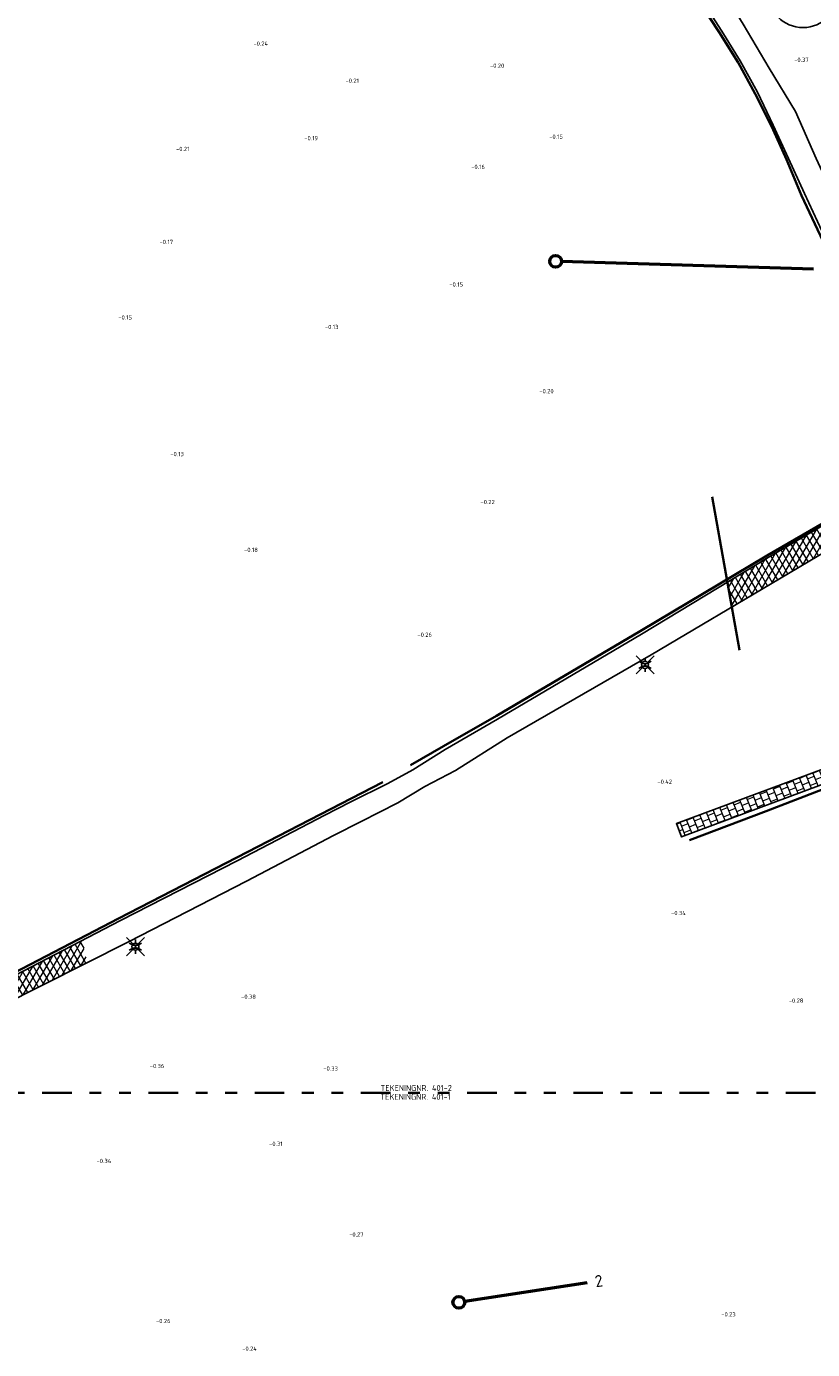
# Model space of a CAD drawing. Header units: metres. Extents: x 108651 to 109770, y 520801 to 521818.
# Tile 48 of 66: x 109278 to 109345, y 521217 to 521329. Entities that reach past the tile are written whole.
import ezdxf
from ezdxf.enums import TextEntityAlignment as Align

# ---------------------------------------------------------------- set-up
doc = ezdxf.new("R2010")
doc.units = ezdxf.units.M
doc.linetypes.add('AL-TEKENBLADGRENS-SO', pattern=[11.5, 2.5, -1.5, 1, -1.5, 1, -1.5, 2.5])
for name, color, linetype, lineweight in [('B-WE-GR-BOOM-S', 253, 'Continuous', 25), ('V-WE-IE-TERREINAFSCHEIDING_KUNSTMATIG_HEKWERK_RASTER-G', 30, 'V-IE-TERREINAFSCHEIDING_KUNSTMATIG-SO', 35), ('V-WE-OV-LICHTMAST-S-200', 190, 'Continuous', 25), ('V-WE-VH-KANTVERHARDING-G', 4, 'Continuous', 25), ('V-WE-VH-VERHARDING_ASFALT-A-200', 212, 'Continuous', 18), ('V-WE-VH-VERHARDING_OPEN_TEGEL_300X300-A-200', 7, 'Continuous', 18), ('X-XX-AL-T18', 253, 'Continuous', 18), ('X-XX-AL-TEKENBLADGRENS-G', 7, 'AL-TEKENBLADGRENS-SO', 35), ('X-XX-AL-VERWIJZING-S', 7, 'Continuous', 25), ('X-XX-AL-VERWIJZING-T25', 7, 'Continuous', 25)]:
    doc.layers.add(name, color=color, linetype=linetype, lineweight=lineweight)
doc.layers.add('V-WE-OG-HULPLIJN-G', color=50, linetype='Continuous', lineweight=35, plot=False)
doc.styles.add('NLCS-ISO', font='NLCS-ISO.ttf')
doc.styles.add('NLCS-ISO-M200-T18', font='NLCS-ISO.ttf', dxfattribs={"height": 0.36})
doc.styles.add('NLCS-ISO-M200-T25', font='NLCS-ISO.ttf', dxfattribs={"height": 0.5})
doc.linetypes.add('V-IE-TERREINAFSCHEIDING_KUNSTMATIG-SO', pattern='A,2,[24,NLCS.SHX,S=0.6,R=0,X=-1,Y=0],2,[82,NLCS.SHX,S=0.75,R=90,X=0,Y=0],2,[24,NLCS.SHX,S=0.6,R=0,X=1,Y=0],2,-2', length=10)

# ---------------------------------------------------------------- blocks, each defined once
blk = doc.blocks.new('V-SOV-LICHTMAST-SO')
for p, q in [((3.83, -3.83), (-3.83, 3.83)), ((-3.83, -3.83), (3.83, 3.83)), ((-1.3, 0.75), (-2.6, 1.5)), ((0, 1.5), (0, 3)), ((1.3, 0.75), (2.6, 1.5)), ((-1.3, -0.75), (-2.6, -1.5)), ((0, -1.5), (0, -3)), ((1.3, -0.75), (2.6, -1.5))]:
    blk.add_line(p, q)
at = {"flags": 128}
for points in [[(-1.38, 0.59), (1.38, 0.59)], [(-1.38, -0.59), (1.38, -0.59)]]:
    blk.add_lwpolyline(points, dxfattribs=at)
blk.add_circle((0, 0), 1.5)
at = {"style": 'NLCS-ISO'}
blk.add_attdef('TYPE', text='', height=1.8, dxfattribs=at).set_placement((0, 3), align=Align.BOTTOM_CENTER)
blk = doc.blocks.new('B-SGR-BOOM_1E GROOTTE')
h = blk.add_hatch(color=0)
edge = h.paths.add_edge_path()
edge.add_arc((0, 0), 0.15, 0, 360)
at = {"color": 0}
for radius in [6, 0.15]:
    blk.add_circle((0, 0), radius, dxfattribs=at)
blk = doc.blocks.new('*U187')
at = {"color": 0, "linetype": 'ByBlock', "lineweight": 50}
blk.add_lwpolyline([(106.8, 0), (0, 0)], dxfattribs=at)
blk.add_circle((-2.5, 0), 2.5, dxfattribs=at)
at = {"color": 0, "linetype": 'ByBlock', "style": 'NLCS-ISO'}
blk.add_attdef('NPROFNR', text='', height=5, dxfattribs=at).set_placement((111.8, 0), align=Align.MIDDLE_CENTER)
blk = doc.blocks.new('*U190')
at = {"color": 0, "linetype": 'ByBlock', "lineweight": 50}
blk.add_lwpolyline([(52.47, 0), (0, 0)], dxfattribs=at)
blk.add_circle((-2.5, 0), 2.5, dxfattribs=at)
at = {"color": 0, "linetype": 'ByBlock', "style": 'NLCS-ISO'}
blk.add_attdef('NPROFNR', text='', height=5, dxfattribs=at).set_placement((57.47, 0), align=Align.MIDDLE_CENTER)

msp = doc.modelspace()

# ---------------------------------------------------------------- hatches: boundary and pattern name
at = {"layer": 'V-WE-VH-VERHARDING_ASFALT-A-200'}
h = msp.add_hatch(dxfattribs=at)
h.set_pattern_fill('AVH-ASFALT-SO', color=256, scale=0.5, pattern_type=2)
h.set_pattern_definition([(60, (0, 0), (-0.4330127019, 0.25), []), (120, (0, 0), (-0.4330127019, -0.25), [])])
h.paths.add_polyline_path([(109337.39, 521281.51), (109337.76, 521279.42), (109341.78, 521281.8), (109351.78, 521287.73), (109350.86, 521289.48), (109350.39, 521289.2), (109340.82, 521283.59)])
h.paths.add_polyline_path([(109276.04, 521247.72), (109276.41, 521245.89), (109283.15, 521249.3), (109282.72, 521251.17)])
h.paths.add_polyline_path([(109251.27, 521253.69), (109249.3, 521253.34), (109251.29, 521250.29), (109251.38, 521250.15), (109253.29, 521250.52), (109252.81, 521251.27)])
at = {"layer": 'V-WE-VH-VERHARDING_OPEN_TEGEL_300X300-A-200'}
h = msp.add_hatch(dxfattribs=at)
h.set_pattern_fill('AVH-TEGEL_300X300_HALFST-SO', color=256, scale=0.2, angle=22, pattern_type=2)
h.set_pattern_definition([(22, (0, 0), (0.44392833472, 0.50291911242), [0.6, -0.6]), (112, (0, 0), (-0.55631031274, -0.22476395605), [])])
h.paths.add_polyline_path([(109361.61, 521271.7), (109333.06, 521261.06), (109333.48, 521259.94), (109362.01, 521270.57)])

# ---------------------------------------------------------------- linework, layer by layer
at = {"layer": 'V-WE-IE-TERREINAFSCHEIDING_KUNSTMATIG_HEKWERK_RASTER-G'}
for points in [[(109236.31, 521280.24), (109231.22, 521291.34), (109225.82, 521302.75), (109236.29, 521308.97), (109248.74, 521316.29), (109261.47, 521323.85), (109268.56, 521328.04), (109271.97, 521330.04), (109276.05, 521332.17), (109288.67, 521338.72), (109301.54, 521345.25), (109312.37, 521350.83), (109319.79, 521354.66), (109327.57, 521342.26), (109333.04, 521333.67), (109336.69, 521328.09), (109338.28, 521325.54), (109339.74, 521322.87), (109341.11, 521320.14), (109342.38, 521317.3), (109343.65, 521314.27), (109349.58, 521301.68), (109354.31, 521291.88)], [(109350.33, 521289.3), (109340.75, 521283.76), (109329.99, 521277.37), (109317.8, 521270.2), (109313.32, 521267.63), (109310.54, 521266.01)], [(109362.14, 521270.46), (109351.34, 521266.25), (109340.67, 521262.12), (109334.17, 521259.65)], [(109308.18, 521264.56), (109295.8, 521258.2), (109285.8, 521253.02), (109274.85, 521247.36), (109260.38, 521239.99), (109253.2, 521251.34), (109246.95, 521260.98)]]:
    msp.add_lwpolyline(points, dxfattribs=at)
at = {"layer": 'V-WE-OG-HULPLIJN-G', "flags": 128}
msp.add_lwpolyline([(109338.41, 521275.76), (109336.1, 521288.75)], dxfattribs=at)
at = {"layer": 'V-WE-VH-KANTVERHARDING-G'}
for points in [[(109260.4, 521325.88), (109267.33, 521330), (109270.63, 521332), (109274.91, 521334.35), (109287.5, 521340.82), (109300.37, 521347.42), (109310.96, 521352.91), (109320.77, 521357.84), (109329.25, 521343.79), (109334.73, 521335.36), (109336.32, 521332.71), (109338.72, 521328.79), (109340.91, 521325.05), (109343.15, 521321.39), (109344.9, 521317.41), (109347.4, 521311.95), (109349.72, 521306.46), (109351.44, 521304.14), (109354.85, 521299.24), (109358.49, 521290.64), (109361.21, 521284.9), (109362.84, 521285.45), (109366.26, 521286.64)], [(109240.3, 521271.41), (109240.2, 521271.58), (109238.32, 521275.33), (109236.03, 521280.21), (109230.77, 521291.28), (109225.51, 521302.79), (109236.16, 521309.18), (109248.66, 521316.57), (109268.37, 521328.31), (109271.81, 521330.28), (109275.84, 521332.47), (109288.49, 521338.87), (109301.43, 521345.54), (109312.27, 521351.05), (109319.79, 521355), (109327.72, 521342.53), (109333.12, 521334.08), (109336.9, 521328.19), (109338.46, 521325.67), (109339.93, 521323.01), (109341.25, 521320.23), (109342.56, 521317.4), (109343.91, 521314.43), (109349.79, 521301.79)], [(109351.78, 521287.73), (109350.86, 521289.48), (109350.39, 521289.2), (109340.82, 521283.59), (109330.11, 521277.12), (109317.9, 521269.92), (109313.47, 521267.35), (109310.72, 521265.61), (109308.6, 521264.45), (109305.41, 521262.89), (109303.27, 521261.78), (109295.85, 521257.92), (109285.96, 521252.85), (109274.91, 521247.13), (109260.29, 521239.65), (109252.81, 521251.27), (109246.77, 521260.79), (109244.86, 521263.76)], [(109361.84, 521271.78), (109359.57, 521277.69), (109357.37, 521283.51), (109352.57, 521287.91), (109351.78, 521287.73), (109341.78, 521281.8), (109330.91, 521275.36), (109318.73, 521268.32), (109314.33, 521265.56), (109311.73, 521264.21), (109309.45, 521262.82), (109306.34, 521261.23), (109304, 521260.05), (109296.62, 521256.2), (109286.63, 521251.06), (109275.77, 521245.57), (109263.76, 521239.18), (109259.47, 521237.11), (109251.29, 521250.29), (109245.93, 521258.5), (109244.99, 521260.17), (109243.77, 521262.09), (109243.18, 521263.01)]]:
    msp.add_lwpolyline(points, dxfattribs=at)
at = {"layer": 'V-WE-VH-KANTVERHARDING-G', "flags": 128}
msp.add_lwpolyline([(109361.61, 521271.7), (109333.06, 521261.06), (109333.48, 521259.94), (109362.01, 521270.57)], close=True, dxfattribs=at)
at = {"layer": 'X-XX-AL-TEKENBLADGRENS-G'}
msp.add_lwpolyline([(109261.33, 521238.27), (109412.54, 521238.27)], dxfattribs=at)

# ---------------------------------------------------------------- block references
at = {"layer": 'B-WE-GR-BOOM-S', "xscale": 0.5, "yscale": 0.5, "zscale": 0.5}
msp.add_blockref('B-SGR-BOOM_1E GROOTTE', (109343.79, 521331.49), dxfattribs=at)
at = {"layer": 'V-WE-OV-LICHTMAST-S-200', "xscale": 0.2, "yscale": 0.2}
for p in [(109330.4, 521274.51, -0.45), (109287.22, 521250.64, -0.42)]:
    msp.add_blockref('V-SOV-LICHTMAST-SO', p, dxfattribs=at)
at = {"layer": 'X-XX-AL-VERWIJZING-S', "xscale": 0.2, "yscale": 0.2, "zscale": 0.2}
for name, p, rotation, values in [('*U187', (109323.32, 521308.67), 358.2791400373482, {'NPROFNR': '4'}), ('*U190', (109315.12, 521220.59), 8.680504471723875, {'NPROFNR': '2'})]:
    msp.add_blockref(name, p, dxfattribs=dict(at, rotation=rotation)).add_auto_attribs(values)

# ---------------------------------------------------------------- texts
at = {"layer": 'X-XX-AL-T18', "linetype": 'Continuous', "lineweight": 18, "char_height": 0.36, "attachment_point": 8, "style": 'NLCS-ISO-M200-T18'}
for s, insert in [('-0.24', (109297.84, 521326.95, -0.24)), ('-0.20', (109317.87, 521325.08, -0.2)), ('-0.37', (109343.65, 521325.58, -0.37)), ('-0.21', (109305.59, 521323.81, -0.21)), ('-0.19', (109302.11, 521318.94, -0.19)), ('-0.15', (109322.86, 521319.06, -0.15)), ('-0.21', (109291.23, 521318.03, -0.21)), ('-0.16', (109316.25, 521316.51, -0.16)), ('-0.17', (109289.84, 521310.15, -0.17)), ('-0.15', (109314.4, 521306.55, -0.15)), ('-0.15', (109286.35, 521303.76, -0.15)), ('-0.13', (109303.85, 521302.95, -0.13)), ('-0.20', (109322.05, 521297.51, -0.2)), ('-0.13', (109290.75, 521292.18, -0.13)), ('-0.22', (109317.06, 521288.12, -0.22)), ('-0.18', (109297.01, 521284.07, -0.18)), ('-0.26', (109311.73, 521276.88, -0.26)), ('-0.42', (109332.07, 521264.43, -0.42)), ('-0.34', (109333.23, 521253.31, -0.34)), ('-0.38', (109296.8, 521246.22, -0.38)), ('-0.28', (109343.2, 521245.89, -0.28)), ('-0.36', (109289.05, 521240.35, -0.36)), ('-0.33', (109303.76, 521240.14, -0.33)), ('-0.31', (109299.12, 521233.76, -0.31)), ('-0.34', (109284.55, 521232.31, -0.34)), ('-0.27', (109305.94, 521226.08, -0.27)), ('-0.26', (109289.58, 521218.75, -0.26)), ('-0.23', (109337.47, 521219.32, -0.23)), ('-0.24', (109296.89, 521216.41, -0.24))]:
    msp.add_mtext(s, dxfattribs=dict(at, insert=insert))
at = {"layer": 'X-XX-AL-VERWIJZING-T25', "char_height": 0.5, "attachment_point": 1, "style": 'NLCS-ISO-M200-T25'}
for s, insert in [('TEKENINGNR. 401-1', (109307.98, 521238.17)), ('TEKENINGNR. 401-2', (109307.99, 521238.92))]:
    msp.add_mtext_dynamic_manual_height_columns(s, width=8.7654, gutter_width=2.5, heights=[0], dxfattribs=dict(at, insert=insert))

doc.saveas('drawing.dxf')
